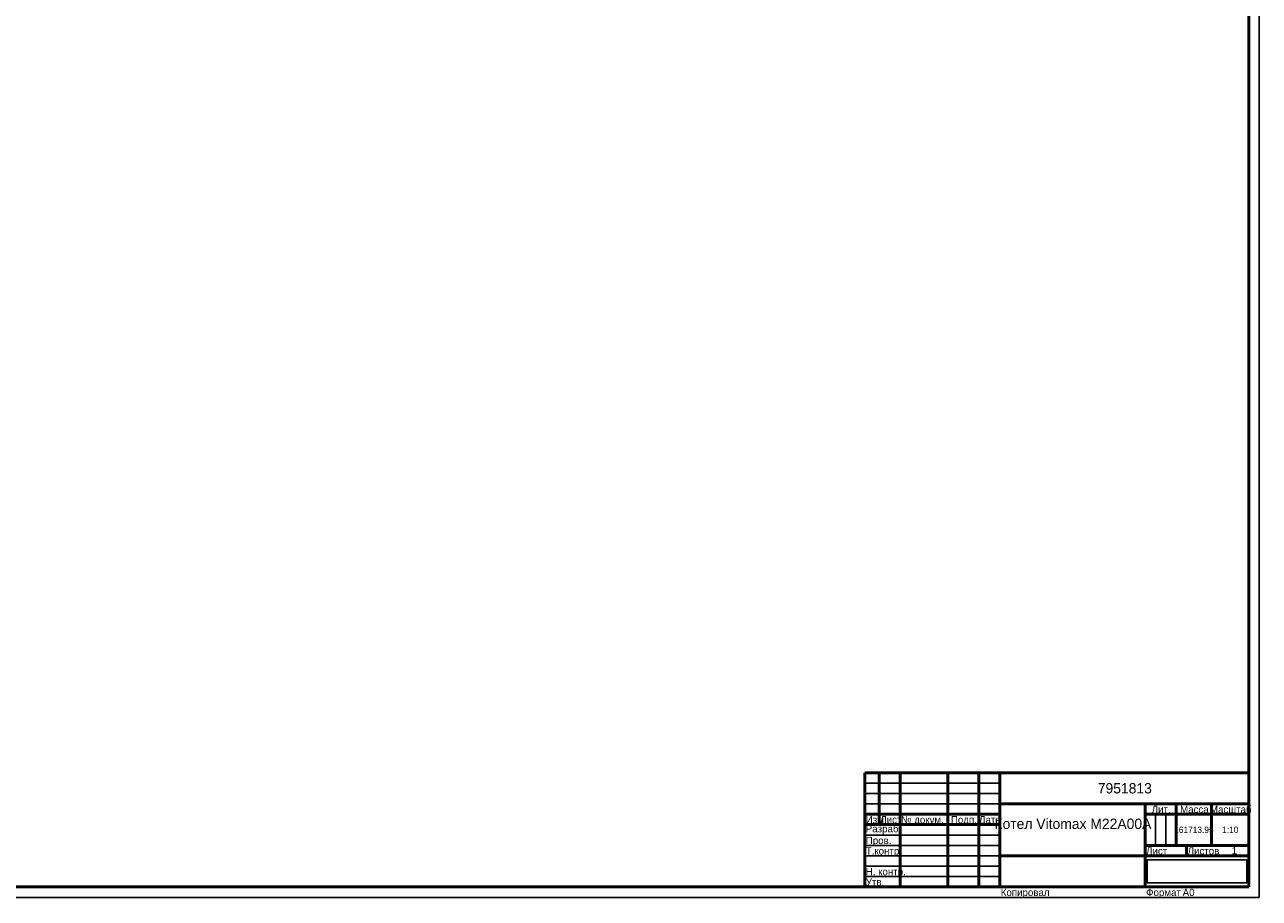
# Model space of a CAD drawing. Header units: millimetres. Extents: x 0 to 5423, y -200 to 841.
# Tile 2 of 6: x 594 to 1189, y 0 to 420. Entities that reach past the tile are written whole.
import ezdxf

# ---------------------------------------------------------------- set-up
doc = ezdxf.new("R2010")
doc.units = ezdxf.units.MM
picture_1 = doc.add_image_def('image1.png', size_in_pixel=(761, 160))

# ---------------------------------------------------------------- blocks, each defined once
blk = doc.blocks.new('_FR1Страница_1')
at = {"color": 7, "linetype": 'Continuous', "lineweight": 25}
for p, q in [((1189, 0), (1189, 841)), ((999, 55), (1064, 55)), ((999, 50), (1064, 50)), ((999, 45), (1064, 45)), ((1139, 40), (1139, 25)), ((1144, 40), (1144, 25)), ((999, 30), (1064, 30)), ((999, 25), (1064, 25)), ((999, 20), (1064, 20)), ((1134, 20), (1184, 20)), ((1154, 20), (1154, 20)), ((999, 15), (1064, 15)), ((999, 10), (1064, 10)), ((0, 0), (1189, 0))]:
    blk.add_line(p, q, dxfattribs=at)
at = {"color": 7, "linetype": 'Continuous', "lineweight": 50}
for p, q in [((1184, 836), (1184, 5)), ((999, 5), (999, 60)), ((999, 60), (1184, 60)), ((1006, 60), (1006, 35)), ((1016, 60), (1016, 5)), ((1039, 60), (1039, 5)), ((1054, 60), (1054, 5)), ((1064, 60), (1064, 5)), ((1064, 45), (1184, 45)), ((1134, 45), (1134, 5)), ((1149, 45), (1149, 25)), ((1166, 45), (1166, 25)), ((999, 40), (1064, 40)), ((1134, 40), (1184, 40)), ((999, 35), (1064, 35)), ((1134, 25), (1184, 25)), ((1154, 25), (1154, 20)), ((1064, 20), (1184, 20)), ((1184, 5), (20, 5))]:
    blk.add_line(p, q, dxfattribs=at)
at = {"color": 7}
for s, insert, char_height, width, attachment_point in [('{\\fT-FLEX Type A|b0|i0;\\l\\C250;\\P}', (1002.5, 59.125), 3.5, 8.75, 2), ('{\\fT-FLEX Type A|b0|i0;\\l\\C250;\\P}', (1002.5, 54.125), 3.5, 8.75, 2), ('{\\fT-FLEX Type A|b0|i0;\\l\\C250;\\P}', (1006, 59.125), 3.5, 11.75, 1), ('{\\fT-FLEX Type A|b0|i0;\\l\\C250;\\P}', (1006, 54.125), 3.5, 11.75, 1), ('{\\fT-FLEX Type A|b0|i0;\\l\\C250; \\P}', (1016, 59.125), 3.5, 24.75, 1), ('{\\fT-FLEX Type A|b0|i0;\\l\\C250; \\P}', (1016, 54.125), 3.5, 24.75, 1), ('{\\fT-FLEX Type A|b0|i0;\\l\\C250;\\P}', (1054, 59.125), 3.5, 11.75, 1), ('{\\fT-FLEX Type A|b0|i0;\\l\\C250;\\P}', (1054, 54.125), 3.5, 11.75, 1), ('\\pl0.5;{\\fT-FLEX Type A|b0|i0;\\l\\C250;7951813 \\P}', (1124, 52.5), 5, 122.5, 5), ('{\\fT-FLEX Type A|b0|i0;\\l\\C250;\\P}', (1002.5, 49.125), 3.5, 8.75, 2), ('{\\fT-FLEX Type A|b0|i0;\\l\\C250;\\P}', (1006, 49.125), 3.5, 11.75, 1), ('{\\fT-FLEX Type A|b0|i0;\\l\\C250; \\P}', (1016, 49.125), 3.5, 24.75, 1), ('{\\fT-FLEX Type A|b0|i0;\\l\\C250;\\P}', (1054, 49.125), 3.5, 11.75, 1), ('{\\fT-FLEX Type A|b0|i0;\\l\\C250; \\P}', (1002.5, 44.125), 3.5, 8.75, 2), ('{\\fT-FLEX Type A|b0|i0;\\l\\C250;\\P}', (1006, 44.125), 3.5, 11.75, 1), ('{\\fT-FLEX Type A|b0|i0;\\l\\C250; \\P}', (1016, 44.125), 3.5, 24.75, 1), ('{\\fT-FLEX Type A|b0|i0;\\l\\C250;\\P}', (1054, 44.125), 3.5, 11.75, 1), ('\\pl0.5;{\\fT-FLEX Type A|b0|i0;\\l\\C250;Лит.\\P}', (1141.5, 44.125), 3.5, 16.75, 2), ('\\pl0.5;{\\fT-FLEX Type A|b0|i0;\\l\\C250;Масса\\P}', (1157.5, 44.125), 3.5, 18.75, 2), ('\\pl0.5;{\\fT-FLEX Type A|b0|i0;\\l\\C250;Масштаб\\P}', (1175, 44.125), 3.5, 19.75, 2), ('\\pl0.5;{\\fT-FLEX Type A|b0|i0;\\l\\C250;Изм.\\H0.857143x;\\P}', (999, 39.125), 3.5, 8.75, 1), ('\\pl0.5;{\\fT-FLEX Type A|b0|i0;\\l\\C250;Лист\\H0.857143x;\\P}', (1006, 39.125), 3.5, 11.75, 1), ('\\pl0.5;{\\fT-FLEX Type A|b0|i0;\\l\\C250;№ докум.\\P}', (1016, 39.125), 3.5, 24.75, 1), ('\\pl0.5;{\\fT-FLEX Type A|b0|i0;\\l\\C250;Подп.\\P}', (1046.5, 39.125), 3.5, 16.75, 2), ('\\pl0.5;{\\fT-FLEX Type A|b0|i0;\\l\\C250;Дата\\H0.857143x;\\P}', (1059, 39.125), 3.5, 11.75, 2), ('\\pl0.5;{\\fT-FLEX Type A|b0|i0;\\l\\C250;Разраб.\\P}', (999, 32.5), 3.5, 18.75, 4), ('\\pl0.5;{\\fT-FLEX Type A|b0|i0;\\l\\C250;\\P}', (1016, 34.125), 3.5, 24.75, 1), ('\\pl0.5;{\\fT-FLEX Type A|b0|i0;\\l\\C250;\\H0.857143x;\\P}', (1054, 34.125), 3.5, 11.75, 1), ('{\\fT-FLEX Type A|b0|i0;\\l\\C250;161713.95\\P}', (1157.5, 32.5), 3, 18.5, 5), ('\\pl0.5;{\\fT-FLEX Type A|b0|i0;\\l\\C250;\\P}', (1157.5, 32.5), 3.5, 18.75, 5), ('{\\fT-FLEX Type A|b0|i0;\\l\\C250;1:10\\P}', (1175, 32.5), 3, 19.5, 5), ('\\pl0.5;{\\fT-FLEX Type A|b0|i0;\\l\\C250;\\H0.857143x;\\P}', (1175, 32.5), 3.5, 19.75, 5), ('\\pl0.5;{\\fT-FLEX Type A|b0|i0;\\l\\C250;Т.контр.\\P}', (999, 24.125), 3.5, 18.75, 1), ('\\pl0.5;{\\fT-FLEX Type A|b0|i0;\\l\\C250;Пров.\\P}', (999, 29.125), 3.5, 18.75, 1), ('\\pl0.5;{\\fT-FLEX Type A|b0|i0;\\l\\C250;\\P}', (1016, 29.125), 3.5, 24.75, 1), ('\\pl0.5;{\\fT-FLEX Type A|b0|i0;\\l\\C250;\\P}', (1016, 24.125), 3.5, 24.75, 1), ('\\pl0.5;{\\fT-FLEX Type A|b0|i0;\\l\\C250;\\P}', (1054, 29.125), 3.5, 11.75, 1), ('\\pl0.5;{\\fT-FLEX Type A|b0|i0;\\l\\C250;\\H0.857143x;\\P}', (1054, 24.125), 3.5, 11.75, 1), ('\\pl0.5;{\\fT-FLEX Type A|b0|i0;\\l\\C250;Лист\\P}', (1134, 24.125), 3.5, 11.75, 1), ('\\pl0.5;{\\fT-FLEX Type A|b0|i0;\\l\\C250;\\H0.857143x;\\P}', (1149, 24.125), 3.5, 11.75, 2), ('\\pl0.5;{\\fT-FLEX Type A|b0|i0;\\l\\C250;Листов\\P}', (1154, 24.125), 3.5, 17.75, 1), ('{\\fT-FLEX Type A|b0|i0;\\l\\C250;1\\P}', (1177, 22.5), 3.5, 15.75, 5), ('\\pl0.5;{\\fT-FLEX Type A|b0|i0;\\l\\C250;\\H0.857143x;\\P}', (1177, 24.125), 3.5, 15.75, 2), ('\\pl0.5;{\\fT-FLEX Type A|b0|i0;\\l\\C250;\\P}', (999, 19.125), 3.5, 18.75, 1), ('\\pl0.5;{\\fT-FLEX Type A|b0|i0;\\l\\C250;\\P}', (1016, 19.125), 3.5, 24.75, 1), ('\\pl0.5;{\\fT-FLEX Type A|b0|i0;\\l\\C250;\\P}', (1054, 19.125), 3.5, 11.75, 1), ('{\\fT-FLEX Type A|b0|i0;\\l\\C250;}', (1099, 20), 3, 71.5, 5), ('{\\fT-FLEX Type A|b0|i0;\\l\\C250;\\P}', (1149, 22.5), 3.5, 11.75, 5), ('\\pl0.5;{\\fT-FLEX Type A|b0|i0;\\l\\C250;Н. контр.\\P}', (999, 14.125), 3.5, 18.75, 1), ('\\pl0.5;{\\fT-FLEX Type A|b0|i0;\\l\\C250;\\P}', (1016, 14.125), 3.5, 24.75, 1), ('\\pl0.5;{\\fT-FLEX Type A|b0|i0;\\l\\C250;\\H0.857143x;\\P}', (1054, 14.125), 3.5, 11.75, 1), ('\\pl0.5;{\\fT-FLEX Type A|b0|i0;\\l\\C250;Утв.\\P}', (999, 9.125), 3.5, 18.75, 1), ('\\pl0.5;{\\fT-FLEX Type A|b0|i0;\\l\\C250;\\P}', (1016, 9.125), 3.5, 24.75, 1), ('\\pl0.5;{\\fT-FLEX Type A|b0|i0;\\l\\C250;\\H0.857143x;\\P}', (1054, 9.125), 3.5, 11.75, 1), ('\\pl0.5;{\\fT-FLEX Type A|b0|i0;\\l\\C250;Копировал\\P}', (1064, 4.125), 3.5, 23.566, 1), ('\\pl0.5;{\\fT-FLEX Type A|b0|i0;\\l\\C250;\\P}', (1085.816, 4.125), 3.5, 40.967, 1), ('\\pl0.5;{\\fT-FLEX Type A|b0|i0;\\l\\C250;Формат\\P}', (1134, 4.125), 3.5, 18.675, 1), ('\\pl0.5;{\\fT-FLEX Type A|b0|i0;\\l\\C250;\\P}', (1150.925, 4.125), 3.5, 9.825, 1), ('{\\fT-FLEX Type A|b0|i0;\\l\\C250;A0\\P}', (1154.963, 4.125), 3.5, 9.825, 2)]:
    blk.add_mtext(s, dxfattribs=dict(at, insert=insert, char_height=char_height, width=width, attachment_point=attachment_point))
at = {"color": 7, "insert": (1099, 32.5), "char_height": 5, "width": 72.5, "attachment_point": 5, "line_spacing_factor": 0.69}
blk.add_mtext('\\pl0.5;{\\fT-FLEX Type A|b0|i0;\\l\\C250;Котел Vitomax M22A00A\\P\\P}', dxfattribs=at)
image = blk.add_image(picture_1, insert=(1135, 7), size_in_units=(48, 11))
image.dxf.flags = 11
blk = doc.blocks.new('Страница_1')
blk.add_blockref('_FR1Страница_1', (0, 0))

msp = doc.modelspace()

# ---------------------------------------------------------------- block references
msp.add_blockref('Страница_1', (0, 0))

doc.saveas('drawing.dxf')
